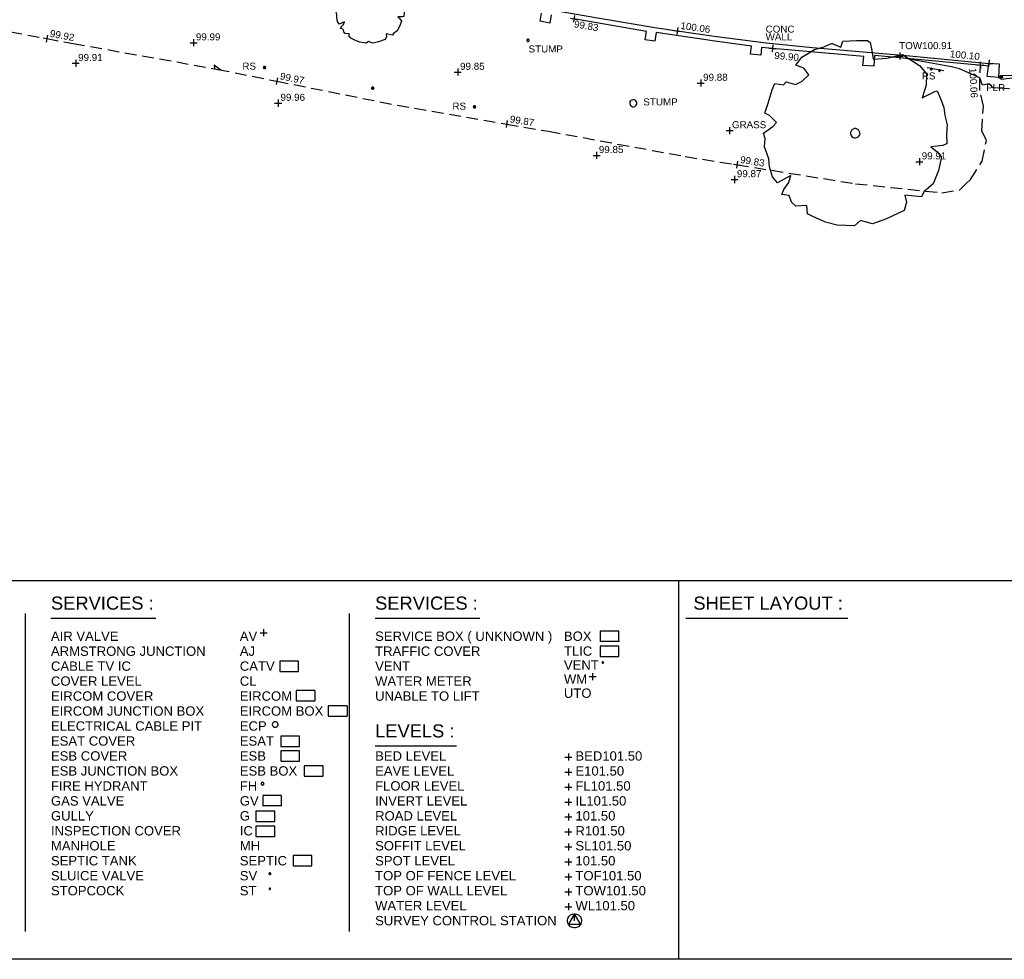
# Model space of a CAD drawing. Extents: x 635157 to 635442, y 694407 to 694910.
# Tile 6 of 105: x 635289 to 635331, y 694407 to 694447. Entities that reach past the tile are written whole.
import ezdxf

# ---------------------------------------------------------------- set-up
doc = ezdxf.new("R2010")
doc.units = 0
doc.header["$MEASUREMENT"] = 0
doc.linetypes.add('DASHED', pattern=[0.75, 0.5, -0.25])
doc.layers.get('0').update_dxf_attribs({"color": 12, "linetype": 'CONTINUOUS'})
for name, color, linetype in [('APEX TITLE BLOCK', 86, 'CONTINUOUS'), ('CHANGE_OF_SURFACE', 7, 'DASHED'), ('CHANGE_OF_SURFACE_LVL', 7, 'CONTINUOUS'), ('CONTOURS_INDEX', 4, 'CONTINUOUS'), ('GATE', 7, 'CONTINUOUS'), ('LAYOUTS', 9, 'CONTINUOUS'), ('PILLAR', 12, 'CONTINUOUS'), ('PILLAR_RMK', 12, 'CONTINUOUS'), ('ROADSIGN', 132, 'CONTINUOUS'), ('ROADSIGN_TXT', 132, 'CONTINUOUS'), ('SPOT_HEIGHTS', 92, 'CONTINUOUS'), ('SPOT_HEIGHTS_LVL', 92, 'CONTINUOUS'), ('TEXT', 7, 'CONTINUOUS'), ('TEXT_TXT', 7, 'CONTINUOUS'), ('TOP_OF_WALL_LEVEL', 212, 'CONTINUOUS'), ('TOP_OF_WALL_LEVEL_TXT', 212, 'CONTINUOUS'), ('TREE', 92, 'CONTINUOUS'), ('VEGETATION_STUMP', 92, 'CONTINUOUS'), ('VEGETATION_STUMP_TXT', 92, 'CONTINUOUS'), ('WALL', 12, 'CONTINUOUS'), ('WALL_LVL', 12, 'CONTINUOUS'), ('WALL_RMK', 12, 'CONTINUOUS')]:
    doc.layers.add(name, color=color, linetype=linetype)
doc.styles.add('Arial', font='arial.ttf')

# ---------------------------------------------------------------- blocks, each defined once
blk = doc.blocks.new('OSTRGSTN')
at = {"color": 0, "linetype": 'ByBlock', "flags": 128}
for points in [[(-0.5, 0.05), (-0.475, 0.15), (-0.45, 0.225), (-0.4, 0.3), (-0.275, 0.425), (-0.225, 0.45), (-0.15, 0.475), (-0.05, 0.5), (0.05, 0.5), (0.15, 0.475), (0.225, 0.45), (0.275, 0.425), (0.4, 0.3), (0.45, 0.225), (0.475, 0.15), (0.5, 0.05), (0.475, -0.15), (0.45, -0.225), (0.4, -0.3), (0.275, -0.425), (0.225, -0.45), (0.15, -0.475), (0.05, -0.5), (-0.05, -0.5), (-0.15, -0.475), (-0.225, -0.45), (-0.275, -0.425), (-0.4, -0.3), (-0.45, -0.225), (-0.475, -0.15), (-0.5, -0.05), (-0.5, 0.05)], [(0, 0), (0, 0.5), (-0.425, -0.25), (0.425, -0.25), (0, 0.5)]]:
    blk.add_lwpolyline(points, dxfattribs=at)
blk = doc.blocks.new('TitleBlock')
at = {"layer": 'APEX TITLE BLOCK', "color": 114, "true_color": 0x0fa54c}
for p, q in [((0, 0), (801, 0)), ((396.06, 0), (396.06, -81))]:
    blk.add_line(p, q, dxfattribs=at)
at = {"layer": 'APEX TITLE BLOCK', "color": 7}
for p, q in [((256.43, -7.11), (256.43, -75.04)), ((261.94, -8.08), (284.35, -8.08)), ((325.71, -7.11), (325.71, -75.04)), ((331.22, -8.08), (353.63, -8.08)), ((397.61, -8.08), (432.24, -8.08)), ((331.22, -35.4), (348.61, -35.4))]:
    blk.add_line(p, q, dxfattribs=at)
at = {"layer": 'APEX TITLE BLOCK', "color": 5}
for p, q in [((307.38, -10.43), (307.38, -11.93)), ((306.63, -11.18), (308.13, -11.18)), ((379.73, -17.52), (379.72, -17.57)), ((379.72, -17.57), (379.73, -17.61)), ((379.75, -17.48), (379.73, -17.52)), ((379.73, -17.61), (379.75, -17.65)), ((379.78, -17.44), (379.75, -17.48)), ((379.75, -17.65), (379.78, -17.69)), ((379.83, -17.42), (379.78, -17.44)), ((379.78, -17.69), (379.83, -17.71)), ((379.87, -17.42), (379.83, -17.42)), ((379.83, -17.71), (379.87, -17.72)), ((379.92, -17.42), (379.87, -17.42)), ((379.87, -17.72), (379.92, -17.71)), ((379.96, -17.44), (379.92, -17.42)), ((379.92, -17.71), (379.96, -17.69)), ((379.99, -17.48), (379.96, -17.44)), ((379.96, -17.69), (379.99, -17.65)), ((380.02, -17.52), (379.99, -17.48)), ((379.99, -17.65), (380.02, -17.61)), ((380.02, -17.57), (380.02, -17.52)), ((380.02, -17.57), (380.02, -17.61)), ((376.96, -20.58), (378.46, -20.58)), ((377.71, -19.83), (377.71, -21.33)), ((306.87, -43.39), (306.85, -43.48)), ((306.85, -43.48), (306.87, -43.57)), ((306.91, -43.3), (306.87, -43.39)), ((306.87, -43.57), (306.91, -43.66)), ((306.98, -43.24), (306.91, -43.3)), ((306.91, -43.66), (306.98, -43.72)), ((307.06, -43.2), (306.98, -43.24)), ((306.98, -43.72), (307.06, -43.77)), ((307.15, -43.18), (307.06, -43.2)), ((307.06, -43.77), (307.15, -43.78)), ((307.25, -43.2), (307.15, -43.18)), ((307.15, -43.78), (307.25, -43.77)), ((307.33, -43.24), (307.25, -43.2)), ((307.25, -43.77), (307.33, -43.72)), ((307.4, -43.3), (307.33, -43.24)), ((307.33, -43.72), (307.4, -43.66)), ((307.44, -43.39), (307.4, -43.3)), ((307.4, -43.66), (307.44, -43.57)), ((307.45, -43.48), (307.44, -43.39)), ((307.45, -43.48), (307.44, -43.57)), ((308.52, -62.65), (308.51, -62.71)), ((308.51, -62.71), (308.52, -62.77)), ((308.55, -62.59), (308.52, -62.65)), ((308.52, -62.77), (308.55, -62.82)), ((308.6, -62.55), (308.55, -62.59)), ((308.55, -62.82), (308.6, -62.87)), ((308.65, -62.52), (308.6, -62.55)), ((308.6, -62.87), (308.65, -62.9)), ((308.71, -62.51), (308.65, -62.52)), ((308.65, -62.9), (308.71, -62.91)), ((308.77, -62.52), (308.71, -62.51)), ((308.71, -62.91), (308.77, -62.9)), ((308.83, -62.55), (308.77, -62.52)), ((308.77, -62.9), (308.83, -62.87)), ((308.87, -62.59), (308.83, -62.55)), ((308.83, -62.87), (308.87, -62.82)), ((308.9, -62.65), (308.87, -62.59)), ((308.87, -62.82), (308.9, -62.77)), ((308.91, -62.71), (308.9, -62.65)), ((308.91, -62.71), (308.9, -62.77)), ((308.57, -65.87), (308.56, -65.92)), ((308.56, -65.92), (308.57, -65.97)), ((308.59, -65.83), (308.57, -65.87)), ((308.57, -65.97), (308.59, -66.01)), ((308.62, -65.8), (308.59, -65.83)), ((308.59, -66.01), (308.62, -66.04)), ((308.67, -65.78), (308.62, -65.8)), ((308.62, -66.04), (308.67, -66.06)), ((308.71, -65.77), (308.67, -65.78)), ((308.67, -66.06), (308.71, -66.07)), ((308.76, -65.78), (308.71, -65.77)), ((308.71, -66.07), (308.76, -66.06)), ((308.8, -65.8), (308.76, -65.78)), ((308.76, -66.06), (308.8, -66.04)), ((308.83, -65.83), (308.8, -65.8)), ((308.8, -66.04), (308.83, -66.01)), ((308.85, -65.87), (308.83, -65.83)), ((308.83, -66.01), (308.85, -65.97)), ((308.86, -65.92), (308.85, -65.87)), ((308.86, -65.92), (308.85, -65.97))]:
    blk.add_line(p, q, dxfattribs=at)
at = {"layer": 'APEX TITLE BLOCK', "color": 132}
for p, q in [((383.34, -10.85), (379.34, -10.85)), ((379.34, -10.85), (379.34, -13.05)), ((383.34, -13.05), (383.34, -10.85)), ((379.46, -13.01), (383.46, -13.01))]:
    blk.add_line(p, q, dxfattribs=at)
at = {"layer": 'APEX TITLE BLOCK', "color": 6}
for p, q in [((383.34, -14.06), (379.34, -14.06)), ((379.34, -14.06), (379.34, -16.26)), ((383.34, -16.26), (383.34, -14.06)), ((379.34, -16.26), (383.34, -16.26))]:
    blk.add_line(p, q, dxfattribs=at)
at = {"layer": 'APEX TITLE BLOCK', "color": 30}
for p, q in [((314.88, -17.29), (310.88, -17.29)), ((310.88, -17.29), (310.88, -19.5)), ((314.88, -19.5), (314.88, -17.29)), ((310.88, -19.5), (314.88, -19.5)), ((315.05, -33.27), (311.04, -33.27)), ((311.04, -33.27), (311.04, -35.48)), ((315.05, -35.48), (315.05, -33.27)), ((311.04, -35.48), (315.05, -35.48))]:
    blk.add_line(p, q, dxfattribs=at)
at = {"layer": 'APEX TITLE BLOCK', "color": 3}
for p, q in [((318.33, -23.52), (314.33, -23.52)), ((314.33, -23.52), (314.33, -25.72)), ((318.33, -23.52), (318.33, -25.72)), ((314.33, -25.72), (318.33, -25.72)), ((325.22, -26.85), (321.21, -26.85)), ((321.21, -26.85), (321.21, -29.05)), ((325.22, -26.85), (325.22, -29.05)), ((321.21, -29.05), (325.22, -29.05))]:
    blk.add_line(p, q, dxfattribs=at)
at = {"layer": 'APEX TITLE BLOCK', "color": 1}
for p, q in [((309.28, -30.62), (309.25, -30.81)), ((309.25, -30.81), (309.28, -30.99)), ((309.37, -30.46), (309.28, -30.62)), ((309.28, -30.99), (309.37, -31.16)), ((309.5, -30.32), (309.37, -30.46)), ((309.37, -31.16), (309.5, -31.29)), ((309.67, -30.24), (309.5, -30.32)), ((309.5, -31.29), (309.67, -31.38)), ((309.85, -30.21), (309.67, -30.24)), ((309.67, -31.38), (309.85, -31.41)), ((310.04, -30.24), (309.85, -30.21)), ((309.85, -31.41), (310.04, -31.38)), ((310.2, -30.32), (310.04, -30.24)), ((310.04, -31.38), (310.2, -31.29)), ((310.34, -30.46), (310.2, -30.32)), ((310.2, -31.29), (310.34, -31.16)), ((310.42, -30.62), (310.34, -30.46)), ((310.34, -31.16), (310.42, -30.99)), ((310.45, -30.81), (310.42, -30.62)), ((310.45, -30.81), (310.42, -30.99)), ((315.05, -36.46), (311.04, -36.46)), ((311.04, -36.46), (311.04, -38.66)), ((315.05, -38.66), (315.05, -36.46)), ((311.04, -38.66), (315.05, -38.66)), ((320.09, -39.65), (316.08, -39.65)), ((316.08, -39.65), (316.08, -41.85)), ((320.09, -41.85), (320.09, -39.65)), ((316.08, -41.85), (320.09, -41.85))]:
    blk.add_line(p, q, dxfattribs=at)
at = {"layer": 'APEX TITLE BLOCK', "color": 92}
for p, q in [((311.21, -45.99), (307.2, -45.99)), ((307.2, -45.99), (307.2, -48.19)), ((311.21, -48.19), (311.21, -45.99)), ((311.21, -48.19), (307.2, -48.19))]:
    blk.add_line(p, q, dxfattribs=at)
at = {"layer": 'APEX TITLE BLOCK', "color": 151}
for p, q in [((309.76, -49.32), (305.75, -49.32)), ((305.75, -49.32), (305.75, -51.52)), ((309.76, -51.52), (309.76, -49.32)), ((305.75, -51.52), (309.76, -51.52))]:
    blk.add_line(p, q, dxfattribs=at)
at = {"layer": 'APEX TITLE BLOCK', "color": 12}
for p, q in [((309.76, -52.56), (305.75, -52.56)), ((305.75, -52.56), (305.75, -54.76)), ((309.76, -54.76), (309.76, -52.56)), ((305.75, -54.76), (309.76, -54.76))]:
    blk.add_line(p, q, dxfattribs=at)
at = {"layer": 'APEX TITLE BLOCK', "color": 42}
for p, q in [((317.72, -58.8), (313.71, -58.8)), ((313.71, -58.8), (313.71, -61.01)), ((317.72, -61.01), (317.72, -58.8)), ((313.71, -61.01), (317.72, -61.01))]:
    blk.add_line(p, q, dxfattribs=at)
at = {"layer": 'APEX TITLE BLOCK', "color": 114, "true_color": 0x0fa54c}
blk.add_lwpolyline([(801, 473), (801, -81), (0, -81), (0, 473)], close=True, dxfattribs=at)
at = {"layer": 'APEX TITLE BLOCK', "color": 151, "flags": 128}
for points in [[(371.79, -37.78), (373.29, -37.78)], [(372.54, -37.03), (372.54, -38.53)], [(371.79, -47.38), (373.29, -47.38)], [(372.54, -46.63), (372.54, -48.13)], [(372.54, -69.03), (372.54, -70.53)], [(371.79, -69.78), (373.29, -69.78)]]:
    blk.add_lwpolyline(points, dxfattribs=at)
at = {"layer": 'APEX TITLE BLOCK', "color": 3, "flags": 128}
for points in [[(371.79, -40.98), (373.29, -40.98)], [(372.54, -40.23), (372.54, -41.73)]]:
    blk.add_lwpolyline(points, dxfattribs=at)
at = {"layer": 'APEX TITLE BLOCK', "color": 164, "linetype": 'ByBlock', "flags": 128}
for points in [[(371.79, -44.18), (373.29, -44.18)], [(372.54, -43.43), (372.54, -44.93)]]:
    blk.add_lwpolyline(points, dxfattribs=at)
at = {"layer": 'APEX TITLE BLOCK', "color": 6, "flags": 128}
for points in [[(372.54, -49.83), (372.54, -51.33)], [(371.79, -50.58), (373.29, -50.58)], [(371.79, -53.78), (373.29, -53.78)], [(372.54, -53.03), (372.54, -54.53)], [(372.54, -56.23), (372.54, -57.73)], [(371.79, -56.98), (373.29, -56.98)], [(372.54, -62.63), (372.54, -64.13)], [(371.79, -63.38), (373.29, -63.38)], [(371.79, -66.58), (373.29, -66.58)], [(372.54, -65.83), (372.54, -67.33)]]:
    blk.add_lwpolyline(points, dxfattribs=at)
at = {"layer": 'APEX TITLE BLOCK', "color": 92, "flags": 128}
for points in [[(371.79, -60.18), (373.29, -60.18)], [(372.54, -59.43), (372.54, -60.93)]]:
    blk.add_lwpolyline(points, dxfattribs=at)
at = {"layer": 'APEX TITLE BLOCK', "color": 1, "xscale": 3, "yscale": 3, "zscale": 3}
blk.add_blockref('OSTRGSTN', (373.84, -72.75), dxfattribs=at)
at = {"layer": 'APEX TITLE BLOCK', "color": 7, "style": 'Arial'}
for s, height, p in [('SERVICES :', 2.8, (261.94, -6.26)), ('SERVICES :', 2.8, (331.22, -6.26)), ('SHEET LAYOUT :', 2.8, (399.25, -6.26)), ('AIR VALVE', 2, (261.94, -12.93)), ('SERVICE BOX ( UNKNOWN )', 2, (331.22, -12.93)), ('ARMSTRONG JUNCTION', 2, (261.94, -16.13)), ('TRAFFIC COVER', 2, (331.22, -16.13)), ('CABLE TV IC', 2, (261.94, -19.33)), ('VENT', 2, (331.22, -19.33)), ('COVER LEVEL', 2, (261.94, -22.53)), ('WATER METER', 2, (331.22, -22.53)), ('UTO', 2, (371.58, -25.11)), ('EIRCOM COVER', 2, (261.94, -25.73)), ('UNABLE TO LIFT', 2, (331.22, -25.73)), ('EIRCOM JUNCTION BOX', 2, (261.94, -28.93)), ('ELECTRICAL CABLE PIT', 2, (261.94, -32.13)), ('LEVELS :', 2.8, (331.22, -33.58)), ('ESAT COVER', 2, (261.94, -35.33)), ('ESB COVER', 2, (261.94, -38.53)), ('BED LEVEL', 2, (331.22, -38.53)), ('ESB JUNCTION BOX', 2, (261.94, -41.73)), ('EAVE LEVEL', 2, (331.22, -41.73)), ('FIRE HYDRANT', 2, (261.94, -44.93)), ('FLOOR LEVEL', 2, (331.22, -44.93)), ('GAS VALVE', 2, (261.94, -48.13)), ('INVERT LEVEL', 2, (331.22, -48.13)), ('GULLY', 2, (261.94, -51.33)), ('ROAD LEVEL', 2, (331.22, -51.33)), ('INSPECTION COVER', 2, (261.94, -54.53)), ('RIDGE LEVEL', 2, (331.22, -54.53)), ('MANHOLE', 2, (261.94, -57.73)), ('SOFFIT LEVEL', 2, (331.22, -57.73)), ('SEPTIC TANK', 2, (261.94, -60.93)), ('SPOT LEVEL', 2, (331.22, -60.93)), ('SLUICE VALVE', 2, (261.94, -64.13)), ('TOP OF FENCE LEVEL', 2, (331.22, -64.13)), ('STOPCOCK', 2, (261.94, -67.33)), ('TOP OF WALL LEVEL', 2, (331.22, -67.33)), ('WATER LEVEL', 2, (331.22, -70.53)), ('SURVEY CONTROL STATION', 2, (331.22, -73.73))]:
    blk.add_text(s, height=height, dxfattribs=at).set_placement(p)
at = {"layer": 'APEX TITLE BLOCK', "color": 5, "style": 'Arial'}
for s, p in [('AV', (302.3, -12.93)), ('VENT', (371.58, -19.11)), ('WM', (371.58, -22.11)), ('FH', (302.3, -44.93)), ('SV', (302.3, -64.13)), ('ST', (302.3, -67.33))]:
    blk.add_text(s, height=2, dxfattribs=at).set_placement(p)
at = {"layer": 'APEX TITLE BLOCK', "color": 132, "style": 'Arial'}
blk.add_text('BOX', height=2, dxfattribs=at).set_placement((371.58, -12.93))
at = {"layer": 'APEX TITLE BLOCK', "color": 151, "style": 'Arial'}
for s, p in [('AJ', (302.3, -16.13)), ('BED101.50', (374.04, -38.53)), ('IL101.50', (374.04, -48.13)), ('G', (302.3, -51.33)), ('WL101.50', (374.04, -70.53))]:
    blk.add_text(s, height=2, dxfattribs=at).set_placement(p)
at = {"layer": 'APEX TITLE BLOCK', "color": 6, "style": 'Arial'}
for s, p in [('TLIC', (371.58, -16.11)), ('101.50', (374.04, -51.33)), ('R101.50', (374.04, -54.53)), ('SL101.50', (374.04, -57.73)), ('TOF101.50', (374.04, -64.13)), ('TOW101.50', (374.04, -67.33))]:
    blk.add_text(s, height=2, dxfattribs=at).set_placement(p)
at = {"layer": 'APEX TITLE BLOCK', "color": 30, "style": 'Arial'}
for s, p in [('CATV', (302.3, -19.33)), ('ESAT', (302.3, -35.33))]:
    blk.add_text(s, height=2, dxfattribs=at).set_placement(p)
at = {"layer": 'APEX TITLE BLOCK', "color": 12, "style": 'Arial'}
for s, p in [('CL', (302.3, -22.53)), ('IC', (302.3, -54.53)), ('MH', (302.3, -57.73))]:
    blk.add_text(s, height=2, dxfattribs=at).set_placement(p)
at = {"layer": 'APEX TITLE BLOCK', "color": 3, "style": 'Arial'}
for s, p in [('EIRCOM', (302.3, -25.73)), ('EIRCOM BOX', (302.3, -28.93)), ('E101.50', (374.04, -41.73))]:
    blk.add_text(s, height=2, dxfattribs=at).set_placement(p)
at = {"layer": 'APEX TITLE BLOCK', "color": 1, "style": 'Arial'}
for s, p in [('ECP', (302.3, -32.13)), ('ESB', (302.3, -38.53)), ('ESB BOX', (302.3, -41.73))]:
    blk.add_text(s, height=2, dxfattribs=at).set_placement(p)
at = {"layer": 'APEX TITLE BLOCK', "color": 164, "style": 'Arial'}
blk.add_text('FL101.50', height=2, dxfattribs=at).set_placement((374.04, -44.93))
at = {"layer": 'APEX TITLE BLOCK', "color": 92, "style": 'Arial'}
for s, p in [('GV', (302.3, -48.13)), ('101.50', (374.04, -60.93))]:
    blk.add_text(s, height=2, dxfattribs=at).set_placement(p)
at = {"layer": 'APEX TITLE BLOCK', "color": 42, "style": 'Arial'}
blk.add_text('SEPTIC', height=2, dxfattribs=at).set_placement((302.3, -60.93))
blk = doc.blocks.new('GATE')
at = {"color": 0, "linetype": 'ByBlock', "flags": 128}
for points in [[(-0.450902, 0), (-0.451904, 0.007014), (-0.455912, 0.014028), (-0.460922, 0.019038), (-0.467936, 0.023046), (-0.475952, 0.024048), (-0.482966, 0.023046), (-0.48998, 0.019038), (-0.49499, 0.014028), (-0.498998, 0.007014), (-0.5, 0), (-0.498998, -0.007014), (-0.49499, -0.014028), (-0.48998, -0.019038), (-0.482966, -0.023046), (-0.475952, -0.024048), (-0.467936, -0.023046), (-0.460922, -0.019038), (-0.455912, -0.014028), (-0.451904, -0.007014)], [(-0.475952, 0.024048), (-0.475952, 0.078156), (0.475952, -0.078156), (0.475952, -0.024048)], [(-0.475952, -0.024048), (-0.475952, -0.078156), (0.475952, 0.078156), (0.475952, 0.024048)], [(-0.450902, 0), (-0.451904, -0.007014)], [(0.5, 0), (0.498998, 0.007014), (0.49499, 0.014028), (0.48998, 0.019038), (0.482966, 0.023046), (0.475952, 0.024048), (0.467936, 0.023046), (0.460922, 0.019038), (0.455912, 0.014028), (0.451904, 0.007014), (0.450902, 0), (0.451904, -0.007014), (0.455912, -0.014028), (0.460922, -0.019038), (0.467936, -0.023046), (0.475952, -0.024048), (0.482966, -0.023046), (0.48998, -0.019038), (0.49499, -0.014028), (0.498998, -0.007014)], [(0.5, 0), (0.498998, -0.007014)]]:
    blk.add_lwpolyline(points, dxfattribs=at)
blk = doc.blocks.new('MH_CIR2')
at = {"color": 0, "linetype": 'ByBlock', "flags": 128}
for points in [[(0.5, 0), (0.475, 0.154), (0.404, 0.293), (0.293, 0.404), (0.154, 0.475), (0, 0.5), (-0.154, 0.475), (-0.293, 0.404), (-0.404, 0.293), (-0.475, 0.154), (-0.5, 0), (-0.475, -0.154), (-0.404, -0.293), (-0.293, -0.404), (-0.154, -0.475), (0, -0.5), (0.154, -0.475), (0.293, -0.404), (0.404, -0.293), (0.475, -0.154)], [(-0.499, -0.033), (0.033, 0.499)], [(-0.496, 0.06), (-0.06, 0.496)], [(-0.488, -0.111), (0.111, 0.488)], [(-0.467, -0.18), (0.18, 0.467)], [(-0.467, 0.179), (-0.179, 0.467)], [(-0.438, -0.241), (0.241, 0.438)], [(-0.403, -0.296), (0.296, 0.403)], [(-0.362, -0.345), (0.345, 0.362)], [(-0.315, -0.388), (0.388, 0.315)], [(-0.263, -0.425), (0.425, 0.263)], [(-0.204, -0.456), (0.456, 0.204)], [(-0.138, -0.48), (0.48, 0.138)], [(-0.064, -0.496), (0.496, 0.064)], [(0.5, 0), (0.475, -0.154)], [(0.022, -0.5), (0.5, -0.022)], [(0.128, -0.483), (0.483, -0.128)], [(0.305, -0.396), (0.396, -0.305)]]:
    blk.add_lwpolyline(points, dxfattribs=at)
blk = doc.blocks.new('SIGNLEFT')
at = {"color": 0, "linetype": 'ByBlock', "flags": 128}
for points in [[(-0.2, 0), (-0.2025, 0.0155), (-0.2095, 0.0295), (-0.2205, 0.0405), (-0.2345, 0.0475), (-0.25, 0.05), (-0.2655, 0.0475), (-0.2795, 0.0405), (-0.2905, 0.0295), (-0.2975, 0.0155), (-0.3, 0), (-0.2975, -0.0155), (-0.2905, -0.0295), (-0.2795, -0.0405), (-0.2655, -0.0475), (-0.25, -0.05), (-0.2345, -0.0475), (-0.2205, -0.0405), (-0.2095, -0.0295), (-0.2025, -0.0155)], [(0.3, 0), (0.2975, 0.0155), (0.2905, 0.0295), (0.2795, 0.0405), (0.2655, 0.0475), (0.25, 0.05), (0.2345, 0.0475), (0.2205, 0.0405), (0.2095, 0.0295), (0.2025, 0.0155), (0.2, 0), (0.2025, -0.0155), (0.2095, -0.0295), (0.2205, -0.0405), (0.2345, -0.0475), (0.25, -0.05), (0.2655, -0.0475), (0.2795, -0.0405), (0.2905, -0.0295), (0.2975, -0.0155)]]:
    blk.add_lwpolyline(points, close=True, dxfattribs=at)
blk.add_lwpolyline([(0.5, -0.05), (-0.5, -0.05)], dxfattribs=at)
blk = doc.blocks.new('SPOT')
at = {"color": 0, "linetype": 'ByBlock', "flags": 128}
for points in [[(-0.5, 0), (0.5, 0)], [(0, 0.5), (0, -0.5)]]:
    blk.add_lwpolyline(points, dxfattribs=at)
blk = doc.blocks.new('CIRCL')
at = {"color": 0, "linetype": 'ByBlock', "flags": 128}
for points in [[(0.5, 0), (0.475, 0.154), (0.404, 0.293), (0.293, 0.404), (0.154, 0.475), (0, 0.5), (-0.154, 0.475), (-0.293, 0.404), (-0.404, 0.293), (-0.475, 0.154), (-0.5, 0), (-0.475, -0.154), (-0.404, -0.293), (-0.293, -0.404), (-0.154, -0.475), (0, -0.5), (0.154, -0.475), (0.293, -0.404), (0.404, -0.293), (0.475, -0.154)], [(0.5, 0), (0.475, -0.154)]]:
    blk.add_lwpolyline(points, dxfattribs=at)
blk = doc.blocks.new('TREE_1')
at = {"color": 0, "linetype": 'ByBlock', "flags": 128}
for points in [[(-0.189325, 0.457704), (-0.140987, 0.443605), (-0.135952, 0.477845), (-0.064451, 0.491944), (-0.006042, 0.5), (0.011078, 0.490937), (0.025176, 0.449648), (0.038268, 0.405337), (0.110775, 0.42145), (0.190332, 0.451662), (0.289023, 0.406344), (0.331319, 0.368077), (0.339376, 0.308661), (0.327291, 0.238167), (0.388721, 0.28147), (0.400806, 0.286506), (0.43001, 0.240181), (0.449144, 0.20292), (0.461229, 0.162638), (0.479355, 0.113293), (0.484391, 0.064955), (0.492447, 0.013595), (0.471299, 0.001511), (0.409869, -0.015609), (0.445116, -0.03575), (0.475327, -0.059919), (0.468278, -0.133434), (0.451158, -0.208963), (0.406848, -0.258308), (0.399799, -0.285498), (0.310171, -0.289527), (0.323263, -0.326788), (0.317221, -0.371098), (0.230614, -0.428499), (0.160121, -0.46576), (0.094663, -0.457704), (0.066465, -0.48993), (-0.026183, -0.5), (-0.089627, -0.492951), (-0.161128, -0.473817), (-0.190332, -0.462739), (-0.20141, -0.419436), (-0.257805, -0.431521), (-0.283988, -0.412387), (-0.302115, -0.380161), (-0.34139, -0.379154), (-0.33434, -0.351964), (-0.313192, -0.310675), (-0.309164, -0.272407), (-0.372608, -0.321752), (-0.404834, -0.293555), (-0.426989, -0.242195), (-0.438066, -0.201913), (-0.469285, -0.14149), (-0.472306, -0.09718), (-0.485398, -0.06999), (-0.440081, -0.026687), (-0.424975, -0.002518), (-0.466264, 0.028701), (-0.492447, 0.037764), (-0.482377, 0.093152), (-0.472306, 0.16566), (-0.463243, 0.201913), (-0.416918, 0.201913), (-0.403827, 0.22004), (-0.353474, 0.211984), (-0.319235, 0.235146), (-0.289023, 0.273414), (-0.320242, 0.304632), (-0.365559, 0.314703), (-0.339376, 0.361027), (-0.277946, 0.41138), (-0.230614, 0.433535)], [(-0.189325, 0.457704), (-0.230614, 0.433535)]]:
    blk.add_lwpolyline(points, dxfattribs=at)

msp = doc.modelspace()

# ---------------------------------------------------------------- linework, layer by layer
at = {"layer": 'CHANGE_OF_SURFACE'}
msp.add_polyline3d([(635286.649, 694447.109, 99.941), (635290.415, 694446.417, 99.92), (635291.544, 694446.209, 99.914), (635297.729, 694445.101, 100.002), (635300.247, 694444.597, 99.965), (635305.401, 694443.564, 99.89), (635310.076, 694442.76, 99.871), (635311.865, 694442.452, 99.863), (635317.712, 694441.375, 99.822), (635319.923, 694441.022, 99.835), (635324.992, 694440.211, 99.864), (635328.683, 694439.822, 99.858), (635329.447, 694439.952, 99.855), (635329.719, 694440.219, 99.85), (635329.898, 694440.395, 99.846), (635330.399, 694441.17, 99.843), (635330.583, 694442.06, 99.851), (635330.394, 694442.471, 99.867), (635330.455, 694443.523, 99.895), (635330.296, 694444.202, 99.938), (635330.325, 694445.266, 100.062)], dxfattribs=at)
at = {"layer": 'CONTOURS_INDEX'}
for points in [[(635331.572, 694444.27, 100), (635330.867, 694444.312, 100), (635330.707, 694444.485, 100), (635330.419, 694444.426, 100), (635330.31, 694444.733, 100), (635329.429, 694445.124, 100), (635329.095, 694445.203, 100), (635327.057, 694445.574, 100)], [(635297.868, 694445.073, 100), (635297.798, 694445.104, 100), (635297.567, 694445.279, 100), (635297.586, 694445.127, 100)]]:
    msp.add_polyline3d(points, dxfattribs=at)
at = {"layer": 'LAYOUTS', "linetype": 'ByBlock'}
msp.add_lwpolyline([(635238.208, 694423.253), (635398.408, 694423.253), (635398.408, 694517.853), (635238.208, 694517.853)], close=True, dxfattribs=at)
msp.add_lwpolyline([(635238.208, 694423.253), (635398.408, 694423.253), (635398.408, 694517.853), (635238.208, 694517.853)], close=True, dxfattribs=at)
at = {"layer": 'PILLAR'}
msp.add_polyline3d([(635331.099, 694444.755, 100.059), (635330.621, 694444.79, 100.101), (635330.693, 694445.366, 100.102), (635331.131, 694445.339, 100.06)], close=True, dxfattribs=at)
at = {"layer": 'SPOT_HEIGHTS'}
for p in [(635296.69, 694446.238, 99.989), (635291.656, 694445.358, 99.914), (635307.985, 694444.981, 99.852), (635318.374, 694444.511, 99.877), (635300.308, 694443.655, 99.958), (635313.918, 694441.422, 99.851), (635327.72, 694441.152, 99.914), (635319.818, 694440.391, 99.867)]:
    msp.add_point(p, dxfattribs=at)
at = {"layer": 'WALL'}
for points in [[(635280.595, 694447.559, 100.018), (635282.055, 694449.19, 100.033), (635284.467, 694451.851, 100.036), (635285.751, 694453.277, 100.033), (635287.997, 694452.78, 100.031), (635289.982, 694452.341, 100.03), (635292.911, 694451.677, 100.029), (635297.624, 694450.623, 100.02), (635297.755, 694450.594, 100.02), (635302.994, 694449.42, 100.029), (635305.497, 694448.915, 100.023), (635307.235, 694448.547, 100.029), (635307.531, 694448.489, 100.03), (635309.974, 694448.008, 100.041), (635311.904, 694447.653, 100.032), (635314.039, 694447.285, 100.048), (635316.499, 694446.869, 100.057), (635317.376, 694446.745, 100.063), (635318.945, 694446.522, 100.075), (635321.166, 694446.236, 100.077), (635323.154, 694446.035, 100.092), (635327.151, 694445.687, 100.113), (635327.316, 694445.672, 100.113), (635330.691, 694445.353, 100.102)], [(635311.982, 694447.429, 99.831), (635311.916, 694447.082, 99.83), (635311.501, 694447.16, 99.83), (635311.568, 694447.503, 99.83)], [(635330.677, 694445.243, 100.102), (635330.56, 694445.254, 100.099), (635325.798, 694445.692, 99.976), (635325.766, 694445.236, 99.976), (635325.298, 694445.27, 99.976), (635325.34, 694445.643, 99.979), (635321.437, 694445.995, 99.896), (635320.968, 694446.037, 99.886), (635320.935, 694445.706, 99.885), (635320.497, 694445.756, 99.884), (635320.546, 694446.091, 99.881), (635318.869, 694446.326, 99.84), (635318.788, 694446.339, 99.839), (635316.472, 694446.67, 99.837), (635316.416, 694446.302, 99.836), (635315.994, 694446.363, 99.836), (635316.053, 694446.716, 99.836), (635312.952, 694447.259, 99.832)]]:
    msp.add_polyline3d(points, dxfattribs=at)

# ---------------------------------------------------------------- block references
at = {"layer": 'APEX TITLE BLOCK', "color": 7, "linetype": 'ByBlock', "xscale": 0.2, "yscale": 0.2, "zscale": 0.2}
msp.add_blockref('TitleBlock', (635238.208, 694423.253), dxfattribs=at)
at = {"layer": 'CHANGE_OF_SURFACE_LVL'}
for p, xscale, yscale, zscale, rotation in [((635290.415, 694446.417, 99.92), 0.3, 0.3, 0.3, 349.581879), ((635330.325, 694445.266, 100.062), 0.3000000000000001, 0.3000000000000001, 0.3000000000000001, 272.8051150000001), ((635300.247, 694444.597, 99.965), 0.3, 0.3, 0.3, 348.671387), ((635310.076, 694442.76, 99.871), 0.3, 0.3, 0.3, 350.2389529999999), ((635319.923, 694441.022, 99.835), 0.3, 0.3, 0.3, 350.915863)]:
    msp.add_blockref('SPOT', p, dxfattribs=dict(at, xscale=xscale, yscale=yscale, zscale=zscale, rotation=rotation))
at = {"layer": 'GATE', "xscale": 3.806645, "rotation": 4.019914}
msp.add_blockref('GATE', (635332.998, 694444.889, 100.059), dxfattribs=at)
at = {"layer": 'ROADSIGN', "xscale": 0.1, "yscale": 0.1, "zscale": 0.1}
for p in [(635299.724, 694445.18, 99.943), (635304.35, 694444.295, 99.95), (635308.7, 694443.496, 99.919)]:
    msp.add_blockref('MH_CIR2', p, dxfattribs=at)
at = {"layer": 'ROADSIGN', "xscale": 0.716639, "yscale": 0.716639, "rotation": 169.223182}
msp.add_blockref('SIGNLEFT', (635328.4, 694445.083, 99.953), dxfattribs=at)
at = {"layer": 'SPOT_HEIGHTS_LVL', "xscale": 0.3, "yscale": 0.3, "zscale": 0.3}
for p in [(635296.69, 694446.238, 99.989), (635291.656, 694445.358, 99.914), (635307.985, 694444.981, 99.852), (635318.374, 694444.511, 99.877), (635300.308, 694443.655, 99.958), (635313.918, 694441.422, 99.851), (635327.72, 694441.152, 99.914), (635319.818, 694440.391, 99.867)]:
    msp.add_blockref('SPOT', p, dxfattribs=at)
at = {"layer": 'TEXT', "xscale": 0.3, "yscale": 0.3, "zscale": 0.3}
msp.add_blockref('SPOT', (635319.606, 694442.484, 99.846), dxfattribs=at)
at = {"layer": 'TOP_OF_WALL_LEVEL', "xscale": 0.3, "yscale": 0.3, "zscale": 0.3}
msp.add_blockref('SPOT', (635326.881, 694445.668, 100.908), dxfattribs=at)
at = {"layer": 'TREE'}
for name, p, xscale, yscale, zscale, rotation in [('TREE_1', (635304.242, 694447.694, 99.92), 3, 3, 3, 345.600855), ('TREE_1', (635324.975, 694442.371, 99.941), 8, 8, 8, 351.821969), ('CIRCL', (635324.975, 694442.371, 99.941), 0.4, 0.4, 0.4, 351.821969)]:
    msp.add_blockref(name, p, dxfattribs=dict(at, xscale=xscale, yscale=yscale, zscale=zscale, rotation=rotation))
at = {"layer": 'VEGETATION_STUMP', "rotation": 149.12251}
for p, xscale, yscale, zscale in [((635310.992, 694446.339, 99.881), 0.09999999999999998, 0.09999999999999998, 0.09999999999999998), ((635315.489, 694443.65, 99.87), 0.3, 0.3, 0.3)]:
    msp.add_blockref('CIRCL', p, dxfattribs=dict(at, xscale=xscale, yscale=yscale, zscale=zscale))
at = {"layer": 'WALL_LVL', "xscale": 0.3, "yscale": 0.3, "zscale": 0.3}
for p, rotation in [((635312.952, 694447.259, 99.832), 350.065887), ((635317.376, 694446.745, 100.063), 351.925659), ((635321.437, 694445.995, 99.896), 354.850464), ((635330.691, 694445.353, 100.102), 354.610077)]:
    msp.add_blockref('SPOT', p, dxfattribs=dict(at, rotation=rotation))

# ---------------------------------------------------------------- texts
at = {"layer": 'CHANGE_OF_SURFACE_LVL', "style": 'Arial'}
for s, rotation, p in [('99.92', 349.5819, (635290.531, 694446.497)), ('99.97', 348.6714, (635300.365, 694444.675)), ('100.06', 272.8051, (635329.852, 694445.154)), ('99.87', 350.239, (635310.192, 694442.841)), ('99.83', 350.9159, (635320.038, 694441.104))]:
    msp.add_text(s, height=0.3, rotation=rotation, dxfattribs=at).set_placement(p)
at = {"layer": 'PILLAR_RMK', "style": 'Arial'}
msp.add_text('PLR', height=0.3, dxfattribs=at).set_placement((635330.573, 694444.168))
at = {"layer": 'ROADSIGN_TXT', "style": 'Arial'}
for p in [(635298.778, 694445.087), (635327.824, 694444.669), (635307.757, 694443.377)]:
    msp.add_text('RS', height=0.3, dxfattribs=at).set_placement(p)
at = {"layer": 'SPOT_HEIGHTS_LVL', "style": 'Arial'}
for s, p in [('99.99', (635296.79, 694446.338)), ('99.91', (635291.756, 694445.458)), ('99.85', (635308.085, 694445.081)), ('99.88', (635318.474, 694444.611)), ('99.96', (635300.408, 694443.755)), ('99.85', (635314.018, 694441.522)), ('99.91', (635327.82, 694441.252)), ('99.87', (635319.918, 694440.491))]:
    msp.add_text(s, height=0.3, dxfattribs=at).set_placement(p)
at = {"layer": 'TEXT_TXT', "style": 'Arial'}
msp.add_text('GRASS', height=0.3, dxfattribs=at).set_placement((635319.706, 694442.584))
at = {"layer": 'TOP_OF_WALL_LEVEL_TXT', "style": 'Arial'}
msp.add_text('TOW100.91', height=0.3, dxfattribs=at).set_placement((635326.858, 694445.964))
at = {"layer": 'VEGETATION_STUMP_TXT', "style": 'Arial'}
for p in [(635311.013, 694445.823), (635315.92, 694443.559)]:
    msp.add_text('STUMP', height=0.3, dxfattribs=at).set_placement(p)
at = {"layer": 'WALL_LVL', "style": 'Arial'}
for s, rotation, p in [('99.83', 350.0659, (635312.937, 694446.903)), ('100.06', 351.9257, (635317.489, 694446.83)), ('99.90', 354.8505, (635321.508, 694445.552)), ('100.10', 354.6101, (635329.012, 694445.618))]:
    msp.add_text(s, height=0.3, rotation=rotation, dxfattribs=at).set_placement(p)
at = {"layer": 'WALL_RMK', "style": 'Arial'}
for s, p in [('CONC', (635321.146, 694446.671)), ('WALL', (635321.146, 694446.341))]:
    msp.add_text(s, height=0.3, dxfattribs=at).set_placement(p)

doc.saveas('drawing.dxf')
